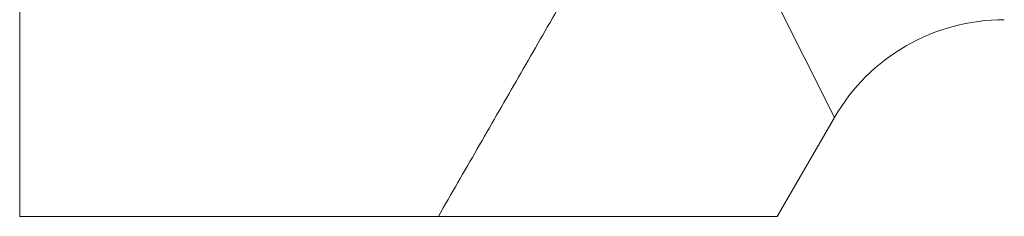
# Model space of a CAD drawing. Header units: millimetres. Extents: x 4 to 836, y 5 to 589.
# Tile 123 of 168: x 675.119 to 677.619, y 260.482 to 260.982. Entities that reach past the tile are written whole.
import ezdxf

# ---------------------------------------------------------------- set-up
doc = ezdxf.new("R2010")
doc.units = ezdxf.units.MM
doc.layers.add('1', color=7, linetype='Continuous', true_color=0xffffff)

msp = doc.modelspace()

# ---------------------------------------------------------------- linework, layer by layer
at = {"layer": '1', "color": 143, "linetype": 'Continuous', "lineweight": 13}
msp.add_line((677.1874, 260.7334), (676.9668, 261.1745), dxfattribs=at)
at = {"layer": '1', "color": 143, "linetype": 'Continuous', "lineweight": 18}
for p, q in [((677.0417, 260.4819), (677.1874, 260.7334)), ((676.182, 260.4819), (677.0417, 260.4819))]:
    msp.add_line(p, q, dxfattribs=at)
msp.add_ellipse((677.6203, 260.4803), major_axis=(-0.2246, 0.449), ratio=0.995894, start_param=5.821086, end_param=6.863088, dxfattribs=at)
at = {"layer": '1', "color": 143, "linetype": 'Continuous', "lineweight": 13}
for points in [[(675.1192, 260.4819), (675.1192, 261.1659)], [(676.5764, 261.1678), (676.182, 260.4819)]]:
    msp.add_open_spline(points, degree=1, dxfattribs=at)
at = {"layer": '1', "color": 143, "linetype": 'Continuous', "lineweight": 18}
msp.add_open_spline([(676.1817, 260.4819), (676.1603, 260.4819), (676.0615, 260.4819), (675.7125, 260.4819), (675.4386, 260.4819), (675.1448, 260.4819), (675.132, 260.4819), (675.1192, 260.4819)], degree=3, knots=[0, 0, 0, 0, 0.444489, 0.444489, 0.97588, 0.97588, 1, 1, 1, 1], dxfattribs=at)

doc.saveas('drawing.dxf')
